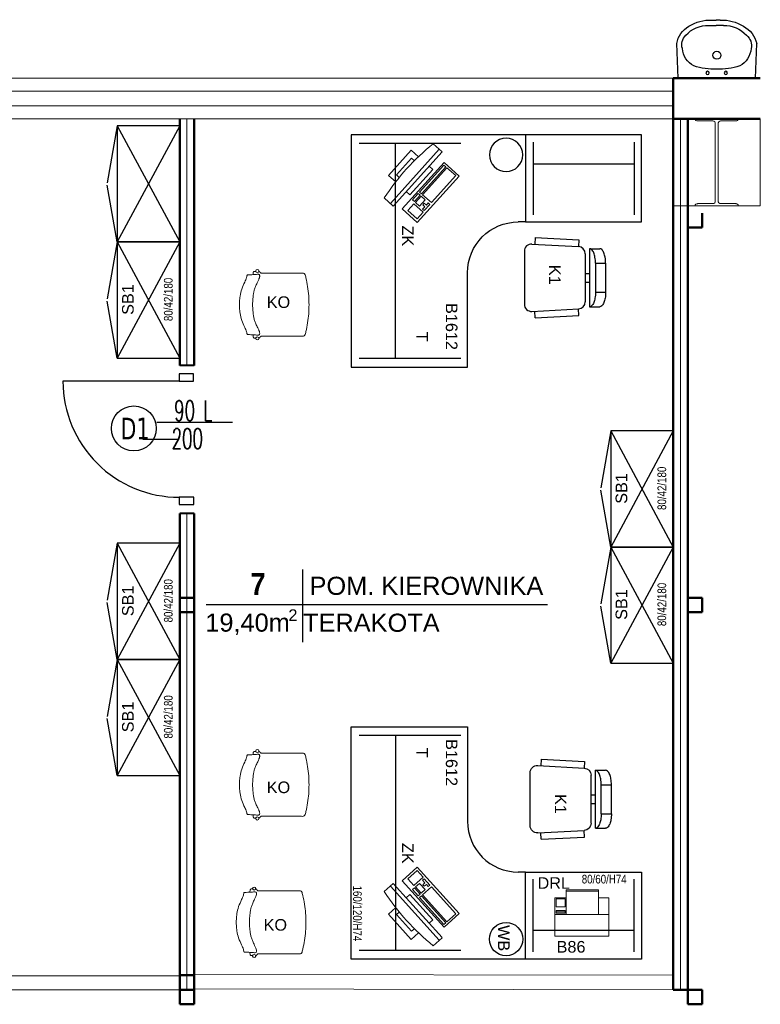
# Model space of a CAD drawing. Header units: millimetres. Extents: x 0 to 144098, y 0 to 90000.
# Tile 7 of 16: x 71568 to 76670, y 18650 to 25432. Entities that reach past the tile are written whole.
import ezdxf
from ezdxf.enums import TextEntityAlignment as Align

# ---------------------------------------------------------------- set-up
doc = ezdxf.new("R2010")
doc.units = ezdxf.units.MM
for name, color, linetype in [('-----Technologia-meble', 8, 'Continuous'), ('--EMP_OZN  OKIEN', 202, 'Continuous'), ('A-EMP- PROJ-DRZWI', 202, 'Continuous'), ('a__sciany_______', 9, 'Continuous'), ('a__stol_________', 46, 'Continuous'), ('a__stol___szklo_', 140, 'Continuous'), ('a__stol___wid___', 57, 'Continuous'), ('a__stol___z_otw_', 65, 'Continuous'), ('a__wyp____san___', 20, 'Continuous'), ('LINIEPOMOCIENKIE', 9, 'Continuous'), ('w__w______stol__', 195, 'Continuous')]:
    doc.layers.add(name, color=color, linetype=linetype)
for name, color, linetype, lineweight in [('-----Technologia-meble-opisy', 51, 'Continuous', 18), ('-----Technologia-wyposażenie-elektryczne', 1, 'Continuous', 18), ('-----Technologia-wyposażenie-elektryczne-opisy', 14, 'Continuous', 18), ('2_istn_cienkie', 7, 'Continuous', 5), ('A_ściany', 170, 'Continuous', 40), ('OPISY', 4, 'Continuous', 13)]:
    doc.layers.add(name, color=color, linetype=linetype, lineweight=lineweight)
doc.styles.add('ARIAL_CE', font='arial.ttf', dxfattribs={"width": 0.85, "height": 20})
doc.styles.add('DYBY-NORMALNY-0-6-N', font='ROMANS.SHX', dxfattribs={"width": 0.6})
doc.styles.add('Pomieszczenia', font='arialbd.ttf', dxfattribs={"width": 0.9, "height": 60})
doc.styles.add('ROB', font='arial.ttf')
doc.styles.get("Standard").update_dxf_attribs({"font": 'arial.ttf'})
doc.styles.add('TEXT', font='simplex.shx', dxfattribs={"width": 0.6})
doc.linetypes.add('BATTING', pattern='A,0.00254,-2.54,[134,ltypeshp.shx,S=2.54,R=0,X=-2.54,Y=0],-5.08,[134,ltypeshp.shx,S=2.54,R=180,X=2.54,Y=0],-2.54', length=10.16254)

# ---------------------------------------------------------------- blocks, each defined once
blk = doc.blocks.new('umywalka 55')
for p, q in [((-26.65, 0), (-27.5, -23.76)), ((-26.65, 0), (0, 0)), ((26.65, 0), (0, 0)), ((26.65, 0), (27.5, -23.76)), ((-5.47, -36.23), (-0.42, -36.23)), ((-3.25, -40), (-0.42, -40)), ((4.63, -36.23), (-0.42, -36.23)), ((2.41, -40), (-0.42, -40))]:
    blk.add_line(p, q)
for centre in [(-6.36, -3.56), (6.23, -3.56)]:
    blk.add_circle(centre, 1.11)
for centre, radius, start, end in [((-2.01, -50), 43.83, 87.37342, 108.36402), ((2.01, -50), 43.83, 71.63598, 92.62658), ((-8.86, -21.51), 14.84, 117.95479, 175.35197), ((0.07, -15.72), 2.77, 90, 270), ((0.07, -15.72), 2.77, 270, 90), ((8.86, -21.51), 14.84, 4.64803, 62.04521), ((-15.35, -23.05), 8.74, 161.68333, 227.13915), ((14.71, -22.32), 9.17, 308.81457, 12.7077), ((-11.23, -21.32), 16.45, 188.53654, 240.95499), ((10.35, -20.11), 17.54, 297.24086, 347.9851), ((-6.13, -15.87), 20.37, 221.86774, 271.84438), ((5.28, -15.87), 20.37, 268.15562, 318.13226), ((-4.35, -12.24), 27.78, 237.63375, 272.25662), ((3.5, -12.24), 27.78, 267.74338, 302.36625)]:
    blk.add_arc(centre, radius, start, end)
blk = doc.blocks.new('ZK')
at = {"layer": '-----Technologia-wyposażenie-elektryczne', "linetype": 'ByBlock'}
for p, q in [((11.74, 0), (-11.74, 0)), ((11.74, -6.75), (11.74, 0)), ((-11.74, 0), (-11.74, -6.77)), ((-7.74, -4), (-7.74, -6.52)), ((7.74, -4), (-7.74, -4)), ((7.74, -6.51), (7.74, -4)), ((-25.16, -16.59), (-25.16, -8.3)), ((25.16, -8.3), (25.16, -16.63)), ((-25.16, -13.94), (25.16, -13.94)), ((25.16, -16.63), (-25.16, -16.63)), ((-11.74, -16.63), (-11.74, -19.94)), ((-11.74, -19.94), (11.74, -19.94)), ((11.74, -19.94), (11.74, -16.63)), ((-20.57, -22.43), (22.43, -22.43)), ((-20.57, -36.43), (-20.57, -22.43)), ((5.83, -23.62), (-19.22, -23.62)), ((-19.22, -25.34), (-19.22, -23.62)), ((-19.22, -25.34), (5.83, -25.34)), ((5.83, -26.39), (-19.22, -26.39)), ((-19.22, -26.39), (-19.22, -34.56)), ((5.83, -25.34), (5.83, -23.62)), ((5.83, -34.56), (5.83, -26.39)), ((13.08, -23.62), (7.28, -23.62)), ((7.28, -23.62), (7.28, -25.34)), ((7.28, -25.34), (13.08, -25.34)), ((13.08, -26.39), (7.28, -26.39)), ((7.28, -26.39), (7.28, -30.08)), ((13.08, -25.34), (13.08, -23.62)), ((13.08, -30.08), (13.08, -26.39)), ((20.72, -26.26), (14.52, -26.26)), ((14.52, -26.26), (14.52, -34.69)), ((20.72, -34.69), (20.72, -26.26)), ((22.43, -22.43), (22.43, -36.43)), ((7.28, -30.08), (13.08, -30.08)), ((7.41, -33.11), (9.42, -33.11)), ((7.41, -34.56), (7.41, -33.11)), ((9.42, -31.07), (10.87, -31.07)), ((9.42, -33.11), (9.42, -31.07)), ((10.87, -31.07), (10.87, -33.11)), ((10.87, -33.11), (13.2, -33.11)), ((13.2, -33.11), (13.2, -34.56)), ((22.43, -36.43), (-20.57, -36.43)), ((-19.22, -34.56), (5.83, -34.56)), ((13.2, -34.56), (7.41, -34.56)), ((14.52, -34.69), (20.72, -34.69))]:
    blk.add_line(p, q, dxfattribs=at)
blk.add_arc((0.11, -166.1), 159.78, 80.98159, 99.10091, dxfattribs=at)
blk = doc.blocks.new('dr5')
at = {"layer": '-----Technologia-wyposażenie-elektryczne'}
for p, q in [((-39035.94, 80470.18), (-39035.94, 80507.38)), ((-39035.94, 80507.38), (-39009.38, 80507.38)), ((-39020.89, 80470.18), (-39020.89, 80507.38)), ((-39009.38, 80500.29), (-39009.38, 80507.38)), ((-39020.89, 80500.29), (-39004.06, 80500.29)), ((-39004.95, 80478.15), (-39004.95, 80500.29)), ((-39004.06, 80478.15), (-39004.06, 80500.29)), ((-39020.89, 80478.15), (-39004.06, 80478.15)), ((-39009.38, 80470.18), (-39009.38, 80478.15)), ((-39020, 80477.27), (-39018.23, 80477.27)), ((-39020, 80471.07), (-39020, 80477.27)), ((-39020, 80471.07), (-39018.23, 80471.07)), ((-39019.12, 80471.07), (-39019.12, 80477.27)), ((-39018.23, 80471.07), (-39018.23, 80477.27)), ((-39015.57, 80471.07), (-39015.57, 80477.27)), ((-39015.57, 80477.27), (-39010.26, 80477.27)), ((-39015.57, 80471.07), (-39010.26, 80471.07)), ((-39010.26, 80471.07), (-39010.26, 80477.27)), ((-39035.94, 80470.18), (-39009.38, 80470.18))]:
    blk.add_line(p, q, dxfattribs=at)
blk = doc.blocks.new('DYBY2002-B05x0202')
at = {"layer": '-----Technologia-meble'}
for p, q in [((18.23, 56), (-18.23, 56)), ((-27.6, 48.45), (-23.11, 48.69)), ((-27.6, 48.45), (-26.01, 18.5)), ((-23.22, 50.73), (-21.52, 18.73)), ((23.22, 50.73), (21.52, 18.73)), ((27.6, 48.45), (23.11, 48.69)), ((27.6, 48.45), (26.01, 18.5)), ((-26.01, 18.5), (-21.52, 18.73)), ((16.52, 14), (-16.52, 14)), ((-3, 14), (-3, 11)), ((3, 14), (3, 11)), ((26.01, 18.5), (21.52, 18.73)), ((20, 11), (-20, 11)), ((-20, 11), (-20, 4)), ((10, 7), (-10, 7)), ((-10, 7), (-10, 0)), ((10, 7), (10, 0)), ((20, 11), (20, 4)), ((10, 0), (-10, 0))]:
    blk.add_line(p, q, dxfattribs=at)
for points in [[(-10, 7, -0.041072), (-14.08, 7.34, -0.054131), (-17.07, 8.17, -0.097163), (-19.45, 9.71, -0.203453), (-20, 11, -0.203453)], [(10, 7, 0.041072), (14.08, 7.34, 0.054131), (17.07, 8.17, 0.097163), (19.45, 9.71, 0.203453), (20, 11, 0.203453)], [(-10, 0, -0.041072), (-14.08, 0.34, -0.054131), (-17.07, 1.17, -0.097163), (-19.45, 2.71, -0.203453), (-20, 4, -0.203453)], [(10, 0, 0.041072), (14.08, 0.34, 0.054131), (17.07, 1.17, 0.097163), (19.45, 2.71, 0.203453), (20, 4, 0.203453)]]:
    blk.add_lwpolyline(points, format="xyb", dxfattribs=at)
for centre, start, end in [((-18.23, 51), 90, 183.04478), ((18.23, 51), 356.95522, 90), ((-16.52, 19), 183.04478, 270), ((16.52, 19), 270, 356.95522)]:
    blk.add_arc(centre, 5, start, end, dxfattribs=at)
blk = doc.blocks.new('*U30')
at = {"layer": '-----Technologia-meble'}
for p, q in [((-40, 21.5), (-0.76, 28.45)), ((40, 21.5), (0.76, 28.45)), ((40, 21.5), (-40, 21.5)), ((-40, 21.5), (-40, -21.5)), ((40, 21.5), (-40, -21.5)), ((40, -21.5), (-40, 21.5)), ((40, -21.5), (40, 21.5)), ((-40, -21.5), (40, -21.5))]:
    blk.add_line(p, q, dxfattribs=at)
blk = doc.blocks.new('BN162')
at = {"layer": '-----Technologia-meble'}
for p, q in [((-80, 0), (80, 0)), ((-80, -120), (-80, 0)), ((-73.98, -75.53), (-73.98, -5.53)), ((73.98, -75.53), (73.98, -5.53)), ((80, 0), (80, -80)), ((73.98, -30.53), (-73.98, -30.53)), ((80, -80), (15, -80)), ((-20, -120), (-20, -115)), ((-80, -120), (-20, -120))]:
    blk.add_line(p, q, dxfattribs=at)
blk.add_arc((15, -115), 35, 90, 180, dxfattribs=at)
blk = doc.blocks.new('DFRSET')
at = {"layer": '-----Technologia-meble'}
for p, q in [((-153208.92, -46143.04), (-153128.92, -46143.04)), ((-153208.92, -46203.04), (-153208.92, -46143.04)), ((-153128.92, -46143.04), (-153128.92, -46203.04)), ((-153203.69, -46198.04), (-153203.69, -46148.04)), ((-153134.16, -46198.04), (-153134.16, -46148.04)), ((-153203.69, -46183.04), (-153134.16, -46183.04)), ((-153128.92, -46203.04), (-153208.92, -46203.04))]:
    blk.add_line(p, q, dxfattribs=at)
blk.add_circle((-153222.31, -46189.28), 11.5, dxfattribs=at)
at = {"layer": '-----Technologia-meble', "rotation": 90}
blk.add_blockref('BN162', (-153328.92, -46123.04), dxfattribs=at)
blk = doc.blocks.new('d90')
blk.add_line((5, -5), (5, -85))
for points in [[(0, -5), (5, -5), (5, 5), (0, 5)], [(85, -5), (90, -5), (90, 5), (85, 5)]]:
    blk.add_lwpolyline(points, close=True)
at = {"layer": 'a__stol___z_otw_'}
blk.add_arc((5, -5), 80, 270, 0, dxfattribs=at)
at = {"layer": 'w__w______stol__'}
blk.add_line((45, -30), (45, -5), dxfattribs=at)

msp = doc.modelspace()

# ---------------------------------------------------------------- linework, layer by layer
at = {"layer": '--EMP_OZN  OKIEN'}
msp.add_circle((72354.2, 22617), 154.7, dxfattribs=at)
at = {"layer": '2_istn_cienkie', "color": 1, "lineweight": 50}
for p, q in [((72670, 23050), (72670, 24750)), ((72770, 23050), (72770, 24750)), ((76070, 24750), (76070, 18750)), ((76170, 24750), (76170, 18750)), ((72670, 18750), (72670, 22030)), ((72770, 18750), (72770, 22030)), ((72770, 18850), (72670, 18850)), ((72770, 18750), (72670, 18750)), ((76170, 18750), (76070, 18750))]:
    msp.add_line(p, q, dxfattribs=at)
at = {"layer": '2_istn_cienkie', "color": 250, "linetype": 'BATTING', "lineweight": 5, "ltscale": 0.1}
for p, q in [((72720, 23050), (72720, 24750)), ((76120, 24750), (76120, 18750)), ((72720, 18750), (72720, 22030))]:
    msp.add_line(p, q, dxfattribs=at)
at = {"layer": '2_istn_cienkie', "color": 1}
for p, q in [((76070, 24150), (76070, 24750)), ((76070, 24750), (76670, 24750)), ((76070, 24150), (76070, 24750)), ((76070, 24750), (76670, 24750)), ((76370, 24750), (76670, 24750)), ((76370, 24750), (76670, 24750)), ((76670, 24750), (76670, 24150)), ((76670, 24750), (76670, 24150)), ((76670, 24150), (76070, 24150)), ((76670, 24150), (76070, 24150)), ((72770, 18850), (72770, 18750))]:
    msp.add_line(p, q, dxfattribs=at)
at = {"layer": '2_istn_cienkie', "color": 1, "lineweight": 20}
for p, q in [((76220, 24750), (76520, 24750)), ((76220, 24750), (76520, 24750)), ((76236.5, 24735), (76343.5, 24735)), ((76236.5, 24735), (76343.5, 24735)), ((76360, 24720), (76360, 24180)), ((76360, 24720), (76360, 24180)), ((76380, 24720), (76380, 24180)), ((76380, 24720), (76380, 24180)), ((76396.5, 24735), (76503.5, 24735)), ((76396.5, 24735), (76503.5, 24735)), ((76220, 24150), (76520, 24150)), ((76220, 24150), (76520, 24150)), ((76236.5, 24165), (76343.5, 24165)), ((76236.5, 24165), (76343.5, 24165)), ((76396.5, 24165), (76503.5, 24165)), ((76396.5, 24165), (76503.5, 24165))]:
    msp.add_line(p, q, dxfattribs=at)
at = {"layer": '2_istn_cienkie', "color": 5, "lineweight": 50}
for p, q in [((76170, 24000), (76170, 24100)), ((76270, 24100), (76270, 24000)), ((76270, 24000), (76170, 24000)), ((72670, 21450), (72770, 21450)), ((72670, 21450), (72770, 21450)), ((72670, 21350), (72670, 21450)), ((72770, 21450), (72770, 21350)), ((76170, 21450), (76270, 21450)), ((76170, 21450), (76270, 21450)), ((76170, 21350), (76170, 21450)), ((76270, 21450), (76270, 21350)), ((72770, 21350), (72670, 21350)), ((76270, 21350), (76170, 21350)), ((72670, 18750), (72770, 18750)), ((72770, 18750), (72670, 18750)), ((72670, 18750), (72770, 18750)), ((72670, 18750), (72770, 18750)), ((72670, 18650), (72670, 18750)), ((72770, 18750), (72770, 18650)), ((76170, 18750), (76270, 18750)), ((76170, 18750), (76270, 18750)), ((76170, 18650), (76170, 18750)), ((76270, 18750), (76270, 18650)), ((72770, 18650), (72670, 18650)), ((76270, 18650), (76170, 18650))]:
    msp.add_line(p, q, dxfattribs=at)
at = {"layer": '2_istn_cienkie', "color": 1, "lineweight": 20}
for centre, start, end in [((76237.8, 24753.1), 189.71628, 274.21198), ((76237.8, 24753.1), 189.71628, 274.21198), ((76342.2, 24716.9), 350.28381, 94.21198), ((76342.2, 24716.9), 350.28381, 94.21198), ((76397.8, 24716.9), 85.78802, 189.71619), ((76397.8, 24716.9), 85.78802, 189.71619), ((76502.2, 24753.1), 265.78802, 350.28372), ((76502.2, 24753.1), 265.78802, 350.28372), ((76237.8, 24146.9), 85.78802, 170.28372), ((76237.8, 24146.9), 85.78802, 170.28372), ((76342.2, 24183.1), 265.78802, 9.71619), ((76342.2, 24183.1), 265.78802, 9.71619), ((76397.8, 24183.1), 170.28381, 274.21198), ((76397.8, 24183.1), 170.28381, 274.21198), ((76502.2, 24146.9), 9.71628, 94.21198), ((76502.2, 24146.9), 9.71628, 94.21198)]:
    msp.add_arc(centre, 18.1, start, end, dxfattribs=at)
at = {"layer": 'A-EMP- PROJ-DRZWI'}
msp.add_line((73033.8, 22658.6), (72512.5, 22658.6), dxfattribs=at)
at = {"layer": 'a__sciany_______', "linetype": 'ByBlock', "lineweight": 50}
for p, q in [((76670, 25030), (76070, 25030)), ((76070, 25030), (76070, 24750)), ((76670, 24750), (76070, 24750))]:
    msp.add_line(p, q, dxfattribs=at)
at = {"layer": 'a__stol___szklo_', "linetype": 'ByBlock', "lineweight": 18}
for p, q in [((68410, 24940), (76070, 24940)), ((68410, 24840), (76070, 24840)), ((72770, 18855.5), (76070, 18850.1)), ((71006.3, 18845.5), (72670, 18845.5)), ((71006.3, 18750), (72670, 18750)), ((72770, 18755.5), (76070, 18750.1))]:
    msp.add_line(p, q, dxfattribs=at)
at = {"layer": 'a__stol___wid___', "linetype": 'ByBlock', "lineweight": 18}
for p, q in [((68410, 25030), (76070, 25030)), ((68410, 24750), (76070, 24750))]:
    msp.add_line(p, q, dxfattribs=at)
at = {"layer": 'A_ściany', "lineweight": 9}
for p, q in [((73175.5, 23676.1), (73177.4, 23692.1)), ((73184.1, 23698.7), (73192.9, 23698.7)), ((73510.2, 23686.6), (73230.5, 23686.6)), ((73175.5, 23261.8), (73177.4, 23245.8)), ((73184.1, 23239.2), (73192.9, 23239.2)), ((73510.2, 23251.3), (73230.5, 23251.3)), ((73175.5, 20369.6), (73177.4, 20385.6)), ((73184.1, 20392.2), (73192.9, 20392.2)), ((73510.2, 20380.1), (73230.5, 20380.1)), ((73175.5, 19955.3), (73177.4, 19939.4)), ((73510.2, 19944.9), (73230.5, 19944.9)), ((73184.1, 19932.8), (73192.9, 19932.8)), ((73154, 19422.1), (73155.8, 19438)), ((73162.6, 19444.6), (73171.3, 19444.6)), ((73488.7, 19432.5), (73208.9, 19432.5)), ((73154, 19007.8), (73155.8, 18991.8)), ((73488.7, 18997.3), (73208.9, 18997.3)), ((73162.6, 18985.2), (73171.3, 18985.2))]:
    msp.add_line(p, q, dxfattribs=at)
at = {"layer": 'A_ściany'}
for p, q in [((72770, 23050), (72670, 23050)), ((72770, 22030), (72670, 22030))]:
    msp.add_line(p, q, dxfattribs=at)
at = {"layer": 'A_ściany', "lineweight": 9}
for centre in [(73204.6, 23701.3), (73204.6, 23236.6), (73204.6, 20394.9), (73204.6, 19930.1), (73183.1, 19447.3), (73183.1, 18982.5)]:
    msp.add_circle(centre, 10.7, dxfattribs=at)
for points in [[(73081.6, 23469), (73082.3, 23490), (73086.2, 23528.6), (73097.3, 23576.8), (73118.2, 23625.2), (73130.6, 23655.9), (73133.4, 23667), (73134.5, 23671.6), (73136.4, 23674.2), (73140.1, 23674.8), (73160, 23675.5), (73175, 23676.1), (73199.4, 23677.7), (73208.9, 23679), (73215.4, 23677.5), (73219.4, 23674.2), (73221.1, 23667.7), (73220.7, 23661.1), (73216.3, 23646.7), (73207.6, 23627.7), (73194.7, 23599.6), (73185.6, 23576.8), (73180.2, 23554), (73176.3, 23529.8), (73173, 23490), (73172.3, 23469.1)], [(73177.4, 23692.1), (73178.5, 23694.8), (73180.1, 23696.6), (73182.1, 23698.4), (73184.1, 23698.7)], [(73222.4, 23694.4), (73220.7, 23696.2), (73220.2, 23696.8), (73218.6, 23698.1), (73216.8, 23698.9), (73215.1, 23699.2)], [(73230.5, 23686.6), (73227.2, 23688.9), (73225.6, 23690.4), (73223.8, 23692.6), (73222.4, 23694.4)], [(73561.2, 23469), (73558.9, 23531.2), (73551.4, 23593.7), (73539.7, 23653.9), (73536.4, 23667.8), (73530.8, 23681.4), (73523.6, 23685.9), (73519.7, 23686.6), (73510.2, 23686.6)], [(73081.6, 23469), (73082.3, 23447.9), (73086.2, 23409.3), (73097.3, 23361.1), (73118.2, 23312.7), (73130.6, 23282), (73133.4, 23270.9), (73134.5, 23266.3), (73136.4, 23263.7), (73140.1, 23263.1), (73160, 23262.4), (73175, 23261.8), (73199.4, 23260.2), (73208.9, 23258.9), (73215.4, 23260.5), (73219.4, 23263.7), (73221.1, 23270.2), (73220.7, 23276.8), (73216.3, 23291.2), (73207.6, 23310.3), (73194.7, 23338.3), (73185.6, 23361.1), (73180.2, 23383.9), (73176.3, 23408.1), (73173, 23447.9), (73172.3, 23468.8)], [(73561.2, 23469), (73558.9, 23406.7), (73551.4, 23344.2), (73539.7, 23284), (73536.4, 23270.1), (73530.8, 23256.6), (73523.6, 23252), (73519.7, 23251.3), (73510.2, 23251.3)], [(73177.4, 23245.8), (73178.5, 23243.1), (73180.1, 23241.3), (73182.1, 23239.5), (73184.1, 23239.2)], [(73222.4, 23243.5), (73220.7, 23241.7), (73220.2, 23241.1), (73218.6, 23239.9), (73216.8, 23239.1), (73215.1, 23238.7)], [(73230.5, 23251.3), (73227.2, 23249), (73225.6, 23247.5), (73223.8, 23245.3), (73222.4, 23243.5)], [(73081.6, 20162.5), (73082.3, 20183.5), (73086.2, 20222.1), (73097.3, 20270.4), (73118.2, 20318.7), (73130.6, 20349.4), (73133.4, 20360.5), (73134.5, 20365.1), (73136.4, 20367.7), (73140.1, 20368.4), (73160, 20369), (73175, 20369.6), (73199.4, 20371.3), (73208.9, 20372.5), (73215.4, 20371), (73219.4, 20367.7), (73221.1, 20361.3), (73220.7, 20354.6), (73216.3, 20340.2), (73207.6, 20321.2), (73194.7, 20293.1), (73185.6, 20270.3), (73180.2, 20247.5), (73176.3, 20223.4), (73173, 20183.5), (73172.3, 20162.6)], [(73177.4, 20385.6), (73178.5, 20388.3), (73180.1, 20390.1), (73182.1, 20391.9), (73184.1, 20392.2)], [(73222.4, 20387.9), (73220.7, 20389.8), (73220.2, 20390.3), (73218.6, 20391.6), (73216.8, 20392.4), (73215.1, 20392.8)], [(73230.5, 20380.1), (73227.2, 20382.4), (73225.6, 20384), (73223.8, 20386.2), (73222.4, 20387.9)], [(73561.2, 20162.5), (73558.9, 20224.7), (73551.4, 20287.2), (73539.7, 20347.4), (73536.4, 20361.3), (73530.8, 20374.9), (73523.6, 20379.5), (73519.7, 20380.1), (73510.2, 20380.1)], [(73081.6, 20162.5), (73082.3, 20141.4), (73086.2, 20102.9), (73097.3, 20054.6), (73118.2, 20006.2), (73130.6, 19975.5), (73133.4, 19964.5), (73134.5, 19959.8), (73136.4, 19957.2), (73140.1, 19956.6), (73160, 19955.9), (73175, 19955.3), (73199.4, 19953.7), (73208.9, 19952.5), (73215.4, 19954), (73219.4, 19957.2), (73221.1, 19963.7), (73220.7, 19970.3), (73216.3, 19984.7), (73207.6, 20003.8), (73194.7, 20031.8), (73185.6, 20054.7), (73180.2, 20077.4), (73176.3, 20101.6), (73173, 20141.4), (73172.3, 20162.3)], [(73561.2, 20162.5), (73558.9, 20100.3), (73551.4, 20037.7), (73539.7, 19977.6), (73536.4, 19963.7), (73530.8, 19950.1), (73523.6, 19945.5), (73519.7, 19944.9), (73510.2, 19944.9)], [(73230.5, 19944.9), (73227.2, 19942.5), (73225.6, 19941), (73223.8, 19938.8), (73222.4, 19937.1)], [(73177.4, 19939.4), (73178.5, 19936.7), (73180.1, 19934.8), (73182.1, 19933.1), (73184.1, 19932.8)], [(73222.4, 19937.1), (73220.7, 19935.2), (73220.2, 19934.6), (73218.6, 19933.4), (73216.8, 19932.6), (73215.1, 19932.2)], [(73060, 19214.9), (73060.7, 19236), (73064.7, 19274.5), (73075.8, 19322.8), (73096.6, 19371.2), (73109, 19401.8), (73111.9, 19412.9), (73112.9, 19417.6), (73114.9, 19420.2), (73118.5, 19420.8), (73138.5, 19421.4), (73153.4, 19422.1), (73177.8, 19423.7), (73187.4, 19424.9), (73193.8, 19423.4), (73197.9, 19420.2), (73199.6, 19413.7), (73199.1, 19407.1), (73194.8, 19392.7), (73186.1, 19373.6), (73173.2, 19345.6), (73164.1, 19322.7), (73158.7, 19300), (73154.8, 19275.8), (73151.5, 19236), (73150.8, 19215.1)], [(73155.8, 19438), (73157, 19440.7), (73158.5, 19442.6), (73160.6, 19444.3), (73162.6, 19444.6)], [(73200.9, 19440.3), (73199.2, 19442.2), (73198.7, 19442.8), (73197.1, 19444), (73195.3, 19444.8), (73193.6, 19445.2)], [(73208.9, 19432.5), (73205.6, 19434.9), (73204.1, 19436.4), (73202.3, 19438.6), (73200.9, 19440.3)], [(73539.7, 19214.9), (73537.4, 19277.1), (73529.9, 19339.7), (73518.2, 19399.8), (73514.8, 19413.7), (73509.3, 19427.3), (73502.1, 19431.9), (73498.2, 19432.5), (73488.7, 19432.5)], [(73060, 19214.9), (73060.7, 19193.9), (73064.7, 19155.3), (73075.8, 19107), (73096.6, 19058.7), (73109, 19028), (73111.9, 19016.9), (73112.9, 19012.3), (73114.9, 19009.7), (73118.5, 19009), (73138.5, 19008.4), (73153.4, 19007.8), (73177.8, 19006.1), (73187.4, 19004.9), (73193.8, 19006.4), (73197.9, 19009.7), (73199.6, 19016.1), (73199.1, 19022.8), (73194.8, 19037.2), (73186.1, 19056.2), (73173.2, 19084.3), (73164.1, 19107.1), (73158.7, 19129.8), (73154.8, 19154), (73151.5, 19193.9), (73150.8, 19214.8)], [(73539.7, 19214.9), (73537.4, 19152.7), (73529.9, 19090.2), (73518.2, 19030), (73514.8, 19016.1), (73509.3, 19002.5), (73502.1, 18997.9), (73498.2, 18997.3), (73488.7, 18997.3)], [(73155.8, 18991.8), (73157, 18989.1), (73158.5, 18987.3), (73160.6, 18985.5), (73162.6, 18985.2)], [(73208.9, 18997.3), (73205.6, 18995), (73204.1, 18993.4), (73202.3, 18991.2), (73200.9, 18989.5)], [(73200.9, 18989.5), (73199.2, 18987.6), (73198.7, 18987.1), (73197.1, 18985.8), (73195.3, 18985), (73193.6, 18984.6)]]:
    msp.add_spline(points, degree=3, dxfattribs=at)
for points in [[(73196.9, 23693.9), (73196.6, 23694.2), (73195.9, 23695.1), (73194.9, 23696.3), (73194, 23697.5), (73193.5, 23698.2), (73193.2, 23698.6), (73193, 23698.6), (73192.9, 23698.7)], [(73196.9, 23244), (73196.6, 23243.7), (73195.9, 23242.9), (73194.9, 23241.6), (73194, 23240.4), (73193.5, 23239.7), (73193.2, 23239.3), (73193, 23239.3), (73192.9, 23239.2)], [(73196.9, 20387.5), (73196.6, 20387.7), (73195.9, 20388.6), (73194.9, 20389.8), (73194, 20391), (73193.5, 20391.7), (73193.2, 20392.1), (73193, 20392.2), (73192.9, 20392.2)], [(73196.9, 19937.5), (73196.6, 19937.2), (73195.9, 19936.4), (73194.9, 19935.1), (73194, 19933.9), (73193.5, 19933.2), (73193.2, 19932.9), (73193, 19932.8), (73192.9, 19932.8)], [(73175.3, 19439.9), (73175.1, 19440.2), (73174.4, 19441), (73173.4, 19442.3), (73172.5, 19443.5), (73172, 19444.2), (73171.7, 19444.5), (73171.4, 19444.6), (73171.3, 19444.6)], [(73175.3, 18989.9), (73175.1, 18989.7), (73174.4, 18988.8), (73173.4, 18987.6), (73172.5, 18986.4), (73172, 18985.7), (73171.7, 18985.3), (73171.4, 18985.2), (73171.3, 18985.2)]]:
    msp.add_open_spline(points, degree=3, knots=[0.431869, 0.431869, 0.431869, 0.431869, 0.4749258, 0.5719164, 0.6329101, 0.657977, 0.6804596, 0.6910285, 0.6910285, 0.6910285, 0.6910285], dxfattribs=at)
at = {"layer": 'LINIEPOMOCIENKIE'}
for p, q in [((73515.9, 21644.1), (73515.9, 21145)), ((72853, 21404.3), (75203.6, 21404.3))]:
    msp.add_line(p, q, dxfattribs=at)

# ---------------------------------------------------------------- block references
at = {"layer": '-----Technologia-meble', "linetype": 'Continuous', "xscale": 10, "yscale": 10, "zscale": 10, "rotation": 90}
for p in [(72455, 24301), (72455, 23501), (75855, 22200), (72455, 21425.5), (75855, 21400), (72455, 20625.5)]:
    msp.add_blockref('*U30', p, dxfattribs=at)
at = {"layer": '-----Technologia-meble', "yscale": 10, "zscale": 10, "rotation": 90}
for p, xscale in [((75604.4, 23654.9), 10), ((75644.2, 20062.4), -10)]:
    msp.add_blockref('DYBY2002-B05x0202', p, dxfattribs=dict(at, xscale=xscale))
at = {"layer": '-----Technologia-wyposażenie-elektryczne', "yscale": 10, "zscale": 10}
for name, p, xscale, rotation in [('ZK', (74186.6, 24446.8), -10, 47.92095507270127), ('ZK', (74186.6, 19184.6), 10, 132.0790449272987), ('dr5', (-729447.9, 409478), -10, 270)]:
    msp.add_blockref(name, p, dxfattribs=dict(at, xscale=xscale, rotation=rotation))
at = {"layer": '2_istn_cienkie', "color": 1, "xscale": -10, "yscale": 10, "zscale": 10, "rotation": 180}
msp.add_blockref('DFRSET', (1607141.5, -437391.6), dxfattribs=at)
at = {"layer": '2_istn_cienkie', "color": 1, "xscale": 10, "yscale": 10, "zscale": 10}
msp.add_blockref('DFRSET', (1607141.5, 480991.6), dxfattribs=at)
at = {"layer": 'a__stol_________', "linetype": 'ByBlock', "lineweight": 18, "xscale": 9.999999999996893, "yscale": 10, "zscale": 10, "rotation": 270.0868006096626}
msp.add_blockref('d90', (72715.7, 22993), dxfattribs=at)
at = {"layer": 'a__wyp____san___', "linetype": 'ByBlock', "lineweight": 18, "xscale": -10, "yscale": 10, "zscale": 10, "rotation": 180}
msp.add_blockref('umywalka 55', (76370, 25030), dxfattribs=at)

# ---------------------------------------------------------------- texts
at = {"layer": '-----Technologia-meble-opisy', "linetype": 'Continuous', "style": 'ARIAL_CE'}
for s, p in [('K1', (75254.8, 23675.4)), ('K1', (75294.6, 20029.6)), ('WB', (74903.2, 19105.9))]:
    msp.add_text(s, height=80, rotation=270, dxfattribs=at).set_placement(p, align=Align.MIDDLE_CENTER)
at = {"layer": '-----Technologia-meble-opisy', "width": 0.8}
for s, rotation, p in [('80/42/180', 90, (72591.5, 23505.3)), ('80/42/180', 90, (75991.5, 22204.2)), ('80/42/180', 90, (72591.5, 21429.8)), ('80/42/180', 90, (75991.5, 21404.2)), ('80/42/180', 90, (72591.5, 20629.8)), ('160/120/H74', 270, (73894.4, 19275.9))]:
    msp.add_text(s, height=60, rotation=rotation, dxfattribs=at).set_placement(p, align=Align.MIDDLE_CENTER)
at = {"layer": '-----Technologia-meble-opisy', "style": 'ARIAL_CE'}
for s, rotation, p in [('SB1', 90, (72313.1, 23504.7)), ('B1612', 270, (74543.6, 23318.7)), ('SB1', 90, (75713.1, 22203.6)), ('SB1', 90, (72313.1, 21429.2)), ('SB1', 90, (75713.1, 21403.6)), ('SB1', 90, (72313.1, 20629.2)), ('B1612', 270, (74543.6, 20315))]:
    msp.add_text(s, height=80, rotation=rotation, dxfattribs=at).set_placement(p, align=Align.MIDDLE_CENTER)
at = {"layer": '-----Technologia-meble-opisy', "lineweight": 9, "style": 'ARIAL_CE'}
for p in [(73350.5, 23486.6), (73350.5, 20144.7), (73328.9, 19197.2)]:
    msp.add_text('KO', height=80, dxfattribs=at).set_placement(p, align=Align.MIDDLE_CENTER)
at = {"layer": '-----Technologia-meble-opisy', "width": 0.8}
msp.add_text('80/60/H74', height=60, dxfattribs=at).set_placement((75594.7, 19512.3), align=Align.MIDDLE_CENTER)
at = {"layer": '-----Technologia-meble-opisy', "style": 'ARIAL_CE'}
msp.add_text('B86', height=80, dxfattribs=at).set_placement((75366.1, 19046.2), align=Align.MIDDLE_CENTER)
at = {"layer": '-----Technologia-wyposażenie-elektryczne-opisy', "style": 'ARIAL_CE'}
for s, rotation, p in [('ZK', 270, (74241.1, 23943.2)), ('T', 270, (74341.1, 23248.7)), ('T', 270, (74341.1, 20383.1)), ('ZK', 270, (74241.1, 19690.2)), ('DRL', 0, (75247.2, 19485.5))]:
    msp.add_text(s, height=80, rotation=rotation, dxfattribs=at).set_placement(p, align=Align.MIDDLE_CENTER)
at = {"layer": '--EMP_OZN  OKIEN', "insert": (72361.9, 22615.7), "char_height": 150, "width": 238.5, "attachment_point": 5, "style": 'TEXT'}
msp.add_mtext('{\\fTahoma|b0|i0|c238|p32;\\W0.8;D1}', dxfattribs=at)
at = {"layer": 'A-EMP- PROJ-DRZWI', "color": 1, "style": 'DYBY-NORMALNY-0-6-N', "width": 0.6}
for s, p in [('90 L  ', (72631.9, 22669.9)), ('200', (72614.3, 22476.9))]:
    msp.add_text(s, height=140, dxfattribs=at).set_placement(p)
at = {"layer": 'OPISY', "style": 'Pomieszczenia', "width": 0.9}
msp.add_text('7', height=150, dxfattribs=at).set_placement((73157, 21470))
at = {"layer": 'OPISY', "style": 'ROB'}
msp.add_text('2', height=80, dxfattribs=at).set_placement((73419, 21290.6))
at = {"layer": 'OPISY', "char_height": 125, "attachment_point": 1, "style": 'ROB'}
for s, insert, width in [('{\\fArial|b0|i0|c238|p34;POM. KIEROWNIKA}', (73564.5, 21595.2), 2859.469), ('19,40m', (72846.4, 21341.8), 2112.687), ('{\\fArial|b0|i0|c238|p34;TERAKOTA}', (73520, 21340.9), 2112.687)]:
    msp.add_mtext(s, dxfattribs=dict(at, insert=insert, width=width))

doc.saveas('drawing.dxf')
